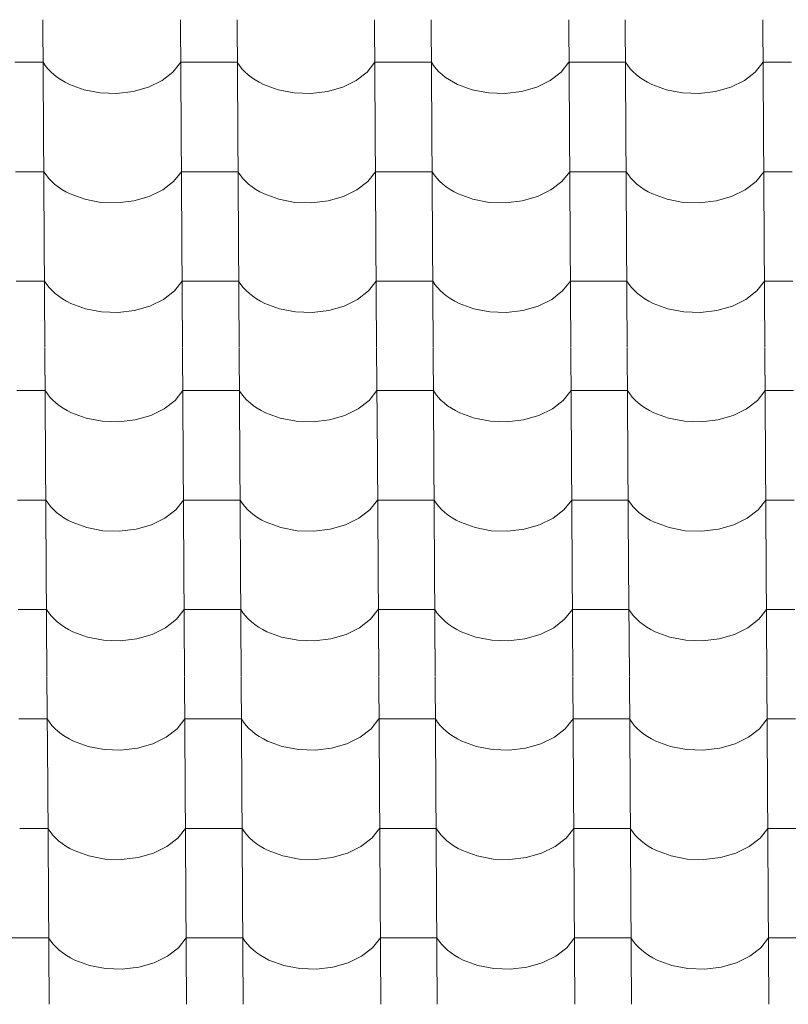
# Model space of a CAD drawing. Header units: millimetres. Extents: x -29001 to 109416, y -1251 to 13451.
# Tile 14 of 163: x -19640 to -18987, y 7544 to 8381. Entities that reach past the tile are written whole.
import ezdxf

# ---------------------------------------------------------------- set-up
doc = ezdxf.new("R2010")
doc.units = ezdxf.units.MM
doc.header["$MEASUREMENT"] = 0
doc.layers.add('POHLED JIŽNÍ_1_Konstrukce - nosné', color=7, linetype='Continuous')
doc.layers.add('POHLED JIŽNÍ_1_Nové_Výplně - Povrchové', color=7, linetype='Continuous')

# ---------------------------------------------------------------- blocks, each defined once
blk = doc.blocks.new('*X1', base_point=(-31394.74, -25864.88))
at = {"layer": 'POHLED JIŽNÍ_1_Nové_Výplně - Povrchové', "color": 21, "linetype": 'Continuous', "lineweight": 20, "true_color": 0xffaaaa}
for p, q in [((-19620.54, 8381.04), (-19619.96, 8288.36)), ((-19503.58, 8381.04), (-19503, 8288.36)), ((-19455.55, 8381.04), (-19454.97, 8288.36)), ((-19338.58, 8381.04), (-19338, 8288.36)), ((-19290.55, 8381.04), (-19289.97, 8288.36)), ((-19173.59, 8381.04), (-19173.01, 8288.36)), ((-19125.55, 8381.04), (-19124.97, 8288.36)), ((-19008.59, 8381.04), (-19008.01, 8288.36)), ((-19620.32, 8344.88), (-19644.33, 8344.88)), ((-19620.32, 8344.88), (-19618.48, 8342.09)), ((-19509.97, 8336.49), (-19503.35, 8344.88)), ((-19479.34, 8344.88), (-19503.35, 8344.88)), ((-19455.32, 8344.88), (-19479.34, 8344.88)), ((-19455.32, 8344.88), (-19453.48, 8342.09)), ((-19344.97, 8336.49), (-19338.36, 8344.88)), ((-19314.34, 8344.88), (-19338.36, 8344.88)), ((-19290.32, 8344.88), (-19314.34, 8344.88)), ((-19290.32, 8344.88), (-19288.48, 8342.09)), ((-19179.98, 8336.49), (-19173.36, 8344.88)), ((-19149.34, 8344.88), (-19173.36, 8344.88)), ((-19125.33, 8344.88), (-19149.34, 8344.88)), ((-19125.33, 8344.88), (-19123.48, 8342.09)), ((-19014.98, 8336.49), (-19008.36, 8344.88)), ((-18984.34, 8344.88), (-19008.36, 8344.88)), ((-19618.48, 8342.09), (-19616.34, 8339.39)), ((-19616.34, 8339.39), (-19613.91, 8336.8)), ((-19613.91, 8336.8), (-19611.22, 8334.34)), ((-19611.22, 8334.34), (-19608.26, 8332.01)), ((-19519.23, 8329.32), (-19509.97, 8336.49)), ((-19453.48, 8342.09), (-19451.34, 8339.39)), ((-19451.34, 8339.39), (-19448.92, 8336.8)), ((-19448.92, 8336.8), (-19446.22, 8334.34)), ((-19446.22, 8334.34), (-19443.26, 8332.01)), ((-19354.24, 8329.32), (-19344.97, 8336.49)), ((-19288.48, 8342.09), (-19286.34, 8339.39)), ((-19286.34, 8339.39), (-19283.92, 8336.8)), ((-19283.92, 8336.8), (-19281.22, 8334.34)), ((-19281.22, 8334.34), (-19278.27, 8332.01)), ((-19189.24, 8329.32), (-19179.98, 8336.49)), ((-19123.48, 8342.09), (-19121.35, 8339.39)), ((-19121.35, 8339.39), (-19118.92, 8336.8)), ((-19118.92, 8336.8), (-19116.23, 8334.34)), ((-19116.23, 8334.34), (-19113.27, 8332.01)), ((-19024.24, 8329.32), (-19014.98, 8336.49)), ((-19608.26, 8332.01), (-19605.06, 8329.83)), ((-19605.06, 8329.83), (-19601.64, 8327.82)), ((-19601.64, 8327.82), (-19598.01, 8325.97)), ((-19598.01, 8325.97), (-19585.53, 8321.4)), ((-19530.68, 8323.73), (-19519.23, 8329.32)), ((-19443.26, 8332.01), (-19440.07, 8329.83)), ((-19440.07, 8329.83), (-19436.64, 8327.82)), ((-19436.64, 8327.82), (-19433.01, 8325.97)), ((-19433.01, 8325.97), (-19420.54, 8321.4)), ((-19365.68, 8323.73), (-19354.24, 8329.32)), ((-19278.27, 8332.01), (-19275.07, 8329.83)), ((-19275.07, 8329.83), (-19271.64, 8327.82)), ((-19271.64, 8327.82), (-19268.01, 8325.97)), ((-19268.01, 8325.97), (-19255.54, 8321.4)), ((-19200.68, 8323.73), (-19189.24, 8329.32)), ((-19113.27, 8332.01), (-19110.07, 8329.83)), ((-19110.07, 8329.83), (-19106.65, 8327.82)), ((-19106.65, 8327.82), (-19103.01, 8325.97)), ((-19103.01, 8325.97), (-19090.54, 8321.4)), ((-19035.68, 8323.73), (-19024.24, 8329.32)), ((-19585.53, 8321.4), (-19571.86, 8318.81)), ((-19571.86, 8318.81), (-19557.68, 8318.34)), ((-19557.68, 8318.34), (-19543.71, 8320.01)), ((-19543.71, 8320.01), (-19530.68, 8323.73)), ((-19420.54, 8321.4), (-19406.86, 8318.81)), ((-19406.86, 8318.81), (-19392.68, 8318.34)), ((-19392.68, 8318.34), (-19378.72, 8320.01)), ((-19378.72, 8320.01), (-19365.68, 8323.73)), ((-19255.54, 8321.4), (-19241.86, 8318.81)), ((-19241.86, 8318.81), (-19227.68, 8318.34)), ((-19227.68, 8318.34), (-19213.72, 8320.01)), ((-19213.72, 8320.01), (-19200.68, 8323.73)), ((-19090.54, 8321.4), (-19076.87, 8318.81)), ((-19076.87, 8318.81), (-19062.69, 8318.34)), ((-19062.69, 8318.34), (-19048.72, 8320.01)), ((-19048.72, 8320.01), (-19035.68, 8323.73)), ((-19619.96, 8288.03), (-19619.38, 8195.35)), ((-19503, 8288.03), (-19502.42, 8195.35)), ((-19454.96, 8288.03), (-19454.38, 8195.35)), ((-19338, 8288.03), (-19337.42, 8195.35)), ((-19289.97, 8288.03), (-19289.39, 8195.35)), ((-19173, 8288.03), (-19172.42, 8195.35)), ((-19124.97, 8288.03), (-19124.39, 8195.35)), ((-19008.01, 8288.03), (-19007.43, 8195.35)), ((-19619.74, 8251.87), (-19643.75, 8251.87)), ((-19619.74, 8251.87), (-19617.89, 8249.08)), ((-19509.39, 8243.48), (-19502.77, 8251.87)), ((-19478.76, 8251.87), (-19502.77, 8251.87)), ((-19454.74, 8251.87), (-19478.76, 8251.87)), ((-19454.74, 8251.87), (-19452.9, 8249.08)), ((-19344.39, 8243.48), (-19337.78, 8251.87)), ((-19313.76, 8251.87), (-19337.78, 8251.87)), ((-19289.74, 8251.87), (-19313.76, 8251.87)), ((-19289.74, 8251.87), (-19287.9, 8249.08)), ((-19179.39, 8243.48), (-19172.78, 8251.87)), ((-19148.76, 8251.87), (-19172.78, 8251.87)), ((-19124.74, 8251.87), (-19148.76, 8251.87)), ((-19124.74, 8251.87), (-19122.9, 8249.08)), ((-19014.4, 8243.48), (-19007.78, 8251.87)), ((-18983.76, 8251.87), (-19007.78, 8251.87)), ((-19617.89, 8249.08), (-19615.76, 8246.38)), ((-19615.76, 8246.38), (-19613.33, 8243.79)), ((-19613.33, 8243.79), (-19610.64, 8241.33)), ((-19518.65, 8236.31), (-19509.39, 8243.48)), ((-19452.9, 8249.08), (-19450.76, 8246.38)), ((-19450.76, 8246.38), (-19448.33, 8243.79)), ((-19448.33, 8243.79), (-19445.64, 8241.33)), ((-19353.66, 8236.31), (-19344.39, 8243.48)), ((-19287.9, 8249.08), (-19285.76, 8246.38)), ((-19285.76, 8246.38), (-19283.34, 8243.79)), ((-19283.34, 8243.79), (-19280.64, 8241.33)), ((-19188.66, 8236.31), (-19179.39, 8243.48)), ((-19122.9, 8249.08), (-19120.76, 8246.38)), ((-19120.76, 8246.38), (-19118.34, 8243.79)), ((-19118.34, 8243.79), (-19115.64, 8241.33)), ((-19023.66, 8236.31), (-19014.4, 8243.48)), ((-19610.64, 8241.33), (-19607.68, 8239)), ((-19607.68, 8239), (-19604.48, 8236.82)), ((-19604.48, 8236.82), (-19601.06, 8234.81)), ((-19601.06, 8234.81), (-19597.42, 8232.96)), ((-19530.1, 8230.72), (-19518.65, 8236.31)), ((-19445.64, 8241.33), (-19442.68, 8239)), ((-19442.68, 8239), (-19439.49, 8236.82)), ((-19439.49, 8236.82), (-19436.06, 8234.81)), ((-19436.06, 8234.81), (-19432.43, 8232.96)), ((-19365.1, 8230.72), (-19353.66, 8236.31)), ((-19280.64, 8241.33), (-19277.69, 8239)), ((-19277.69, 8239), (-19274.49, 8236.82)), ((-19274.49, 8236.82), (-19271.06, 8234.81)), ((-19271.06, 8234.81), (-19267.43, 8232.96)), ((-19200.1, 8230.72), (-19188.66, 8236.31)), ((-19115.64, 8241.33), (-19112.69, 8239)), ((-19112.69, 8239), (-19109.49, 8236.82)), ((-19109.49, 8236.82), (-19106.07, 8234.81)), ((-19106.07, 8234.81), (-19102.43, 8232.96)), ((-19035.1, 8230.72), (-19023.66, 8236.31)), ((-19597.42, 8232.96), (-19584.95, 8228.39)), ((-19584.95, 8228.39), (-19571.28, 8225.8)), ((-19571.28, 8225.8), (-19557.1, 8225.33)), ((-19557.1, 8225.33), (-19543.13, 8227)), ((-19543.13, 8227), (-19530.1, 8230.72)), ((-19432.43, 8232.96), (-19419.96, 8228.39)), ((-19419.96, 8228.39), (-19406.28, 8225.8)), ((-19406.28, 8225.8), (-19392.1, 8225.33)), ((-19392.1, 8225.33), (-19378.13, 8227)), ((-19378.13, 8227), (-19365.1, 8230.72)), ((-19267.43, 8232.96), (-19254.96, 8228.39)), ((-19254.96, 8228.39), (-19241.28, 8225.8)), ((-19241.28, 8225.8), (-19227.1, 8225.33)), ((-19227.1, 8225.33), (-19213.14, 8227)), ((-19213.14, 8227), (-19200.1, 8230.72)), ((-19102.43, 8232.96), (-19089.96, 8228.39)), ((-19089.96, 8228.39), (-19076.29, 8225.8)), ((-19076.29, 8225.8), (-19062.1, 8225.33)), ((-19062.1, 8225.33), (-19048.14, 8227)), ((-19048.14, 8227), (-19035.1, 8230.72)), ((-19619.38, 8195.02), (-19618.8, 8102.34)), ((-19502.42, 8195.02), (-19501.84, 8102.34)), ((-19454.38, 8195.02), (-19453.8, 8102.34)), ((-19337.42, 8195.02), (-19336.84, 8102.34)), ((-19289.39, 8195.02), (-19288.81, 8102.34)), ((-19172.42, 8195.02), (-19171.84, 8102.34)), ((-19124.39, 8195.02), (-19123.81, 8102.34)), ((-19007.43, 8195.02), (-19006.85, 8102.34)), ((-19619.15, 8158.86), (-19643.17, 8158.86)), ((-19619.15, 8158.86), (-19617.31, 8156.07)), ((-19508.81, 8150.48), (-19502.19, 8158.86)), ((-19478.17, 8158.86), (-19502.19, 8158.86)), ((-19454.16, 8158.86), (-19478.17, 8158.86)), ((-19454.16, 8158.86), (-19452.32, 8156.07)), ((-19343.81, 8150.48), (-19337.19, 8158.86)), ((-19313.18, 8158.86), (-19337.19, 8158.86)), ((-19289.16, 8158.86), (-19313.18, 8158.86)), ((-19289.16, 8158.86), (-19287.32, 8156.07)), ((-19178.81, 8150.48), (-19172.2, 8158.86)), ((-19148.18, 8158.86), (-19172.2, 8158.86)), ((-19124.16, 8158.86), (-19148.18, 8158.86)), ((-19124.16, 8158.86), (-19122.32, 8156.07)), ((-19013.81, 8150.48), (-19007.2, 8158.86)), ((-18983.18, 8158.86), (-19007.2, 8158.86)), ((-19617.31, 8156.07), (-19615.17, 8153.37)), ((-19615.17, 8153.37), (-19612.75, 8150.79)), ((-19612.75, 8150.79), (-19610.05, 8148.32)), ((-19518.07, 8143.3), (-19508.81, 8150.48)), ((-19452.32, 8156.07), (-19450.18, 8153.37)), ((-19450.18, 8153.37), (-19447.75, 8150.79)), ((-19447.75, 8150.79), (-19445.06, 8148.32)), ((-19353.07, 8143.3), (-19343.81, 8150.48)), ((-19287.32, 8156.07), (-19285.18, 8153.37)), ((-19285.18, 8153.37), (-19282.76, 8150.79)), ((-19282.76, 8150.79), (-19280.06, 8148.32)), ((-19188.08, 8143.3), (-19178.81, 8150.48)), ((-19122.32, 8156.07), (-19120.18, 8153.37)), ((-19120.18, 8153.37), (-19117.76, 8150.79)), ((-19117.76, 8150.79), (-19115.06, 8148.32)), ((-19023.08, 8143.3), (-19013.81, 8150.48)), ((-19610.05, 8148.32), (-19607.1, 8145.99)), ((-19607.1, 8145.99), (-19603.9, 8143.82)), ((-19603.9, 8143.82), (-19600.48, 8141.8)), ((-19600.48, 8141.8), (-19596.84, 8139.95)), ((-19529.51, 8137.71), (-19518.07, 8143.3)), ((-19445.06, 8148.32), (-19442.1, 8145.99)), ((-19442.1, 8145.99), (-19438.9, 8143.82)), ((-19438.9, 8143.82), (-19435.48, 8141.8)), ((-19435.48, 8141.8), (-19431.85, 8139.95)), ((-19364.52, 8137.71), (-19353.07, 8143.3)), ((-19280.06, 8148.32), (-19277.1, 8145.99)), ((-19277.1, 8145.99), (-19273.91, 8143.82)), ((-19273.91, 8143.82), (-19270.48, 8141.8)), ((-19270.48, 8141.8), (-19266.85, 8139.95)), ((-19199.52, 8137.71), (-19188.08, 8143.3)), ((-19115.06, 8148.32), (-19112.11, 8145.99)), ((-19112.11, 8145.99), (-19108.91, 8143.82)), ((-19108.91, 8143.82), (-19105.48, 8141.8)), ((-19105.48, 8141.8), (-19101.85, 8139.95)), ((-19034.52, 8137.71), (-19023.08, 8143.3)), ((-19596.84, 8139.95), (-19584.37, 8135.38)), ((-19584.37, 8135.38), (-19570.7, 8132.79)), ((-19556.51, 8132.32), (-19542.55, 8133.99)), ((-19542.55, 8133.99), (-19529.51, 8137.71)), ((-19431.85, 8139.95), (-19419.37, 8135.38)), ((-19419.37, 8135.38), (-19405.7, 8132.79)), ((-19391.52, 8132.32), (-19377.55, 8133.99)), ((-19377.55, 8133.99), (-19364.52, 8137.71)), ((-19266.85, 8139.95), (-19254.38, 8135.38)), ((-19254.38, 8135.38), (-19240.7, 8132.79)), ((-19226.52, 8132.32), (-19212.55, 8133.99)), ((-19212.55, 8133.99), (-19199.52, 8137.71)), ((-19101.85, 8139.95), (-19089.38, 8135.38)), ((-19089.38, 8135.38), (-19075.7, 8132.79)), ((-19061.52, 8132.32), (-19047.56, 8133.99)), ((-19047.56, 8133.99), (-19034.52, 8137.71)), ((-19570.7, 8132.79), (-19556.51, 8132.32)), ((-19405.7, 8132.79), (-19391.52, 8132.32)), ((-19240.7, 8132.79), (-19226.52, 8132.32)), ((-19075.7, 8132.79), (-19061.52, 8132.32)), ((-19618.8, 8102.01), (-19618.22, 8009.33)), ((-19501.84, 8102.01), (-19501.26, 8009.33)), ((-19453.8, 8102.01), (-19453.22, 8009.33)), ((-19336.84, 8102.01), (-19336.26, 8009.33)), ((-19288.8, 8102.01), (-19288.22, 8009.33)), ((-19171.84, 8102.01), (-19171.26, 8009.33)), ((-19123.81, 8102.01), (-19123.23, 8009.33)), ((-19006.84, 8102.01), (-19006.26, 8009.33)), ((-19618.57, 8065.85), (-19642.59, 8065.85)), ((-19618.57, 8065.85), (-19616.73, 8063.06)), ((-19616.73, 8063.06), (-19614.59, 8060.36)), ((-19614.59, 8060.36), (-19612.17, 8057.78)), ((-19508.23, 8057.47), (-19501.61, 8065.85)), ((-19477.59, 8065.85), (-19501.61, 8065.85)), ((-19453.58, 8065.85), (-19477.59, 8065.85)), ((-19453.58, 8065.85), (-19451.73, 8063.06)), ((-19451.73, 8063.06), (-19449.6, 8060.36)), ((-19449.6, 8060.36), (-19447.17, 8057.78)), ((-19343.23, 8057.47), (-19336.61, 8065.85)), ((-19312.6, 8065.85), (-19336.61, 8065.85)), ((-19288.58, 8065.85), (-19312.6, 8065.85)), ((-19288.58, 8065.85), (-19286.74, 8063.06)), ((-19286.74, 8063.06), (-19284.6, 8060.36)), ((-19284.6, 8060.36), (-19282.17, 8057.78)), ((-19178.23, 8057.47), (-19171.61, 8065.85)), ((-19147.6, 8065.85), (-19171.61, 8065.85)), ((-19123.58, 8065.85), (-19147.6, 8065.85)), ((-19123.58, 8065.85), (-19121.74, 8063.06)), ((-19121.74, 8063.06), (-19119.6, 8060.36)), ((-19119.6, 8060.36), (-19117.18, 8057.78)), ((-19013.23, 8057.47), (-19006.62, 8065.85)), ((-18982.6, 8065.85), (-19006.62, 8065.85)), ((-19612.17, 8057.78), (-19609.47, 8055.31)), ((-19609.47, 8055.31), (-19606.52, 8052.99)), ((-19606.52, 8052.99), (-19603.32, 8050.81)), ((-19603.32, 8050.81), (-19599.89, 8048.79)), ((-19528.93, 8044.7), (-19517.49, 8050.29)), ((-19517.49, 8050.29), (-19508.23, 8057.47)), ((-19447.17, 8057.78), (-19444.48, 8055.31)), ((-19444.48, 8055.31), (-19441.52, 8052.99)), ((-19441.52, 8052.99), (-19438.32, 8050.81)), ((-19438.32, 8050.81), (-19434.9, 8048.79)), ((-19363.93, 8044.7), (-19352.49, 8050.29)), ((-19352.49, 8050.29), (-19343.23, 8057.47)), ((-19282.17, 8057.78), (-19279.48, 8055.31)), ((-19279.48, 8055.31), (-19276.52, 8052.99)), ((-19276.52, 8052.99), (-19273.32, 8050.81)), ((-19273.32, 8050.81), (-19269.9, 8048.79)), ((-19198.94, 8044.7), (-19187.5, 8050.29)), ((-19187.5, 8050.29), (-19178.23, 8057.47)), ((-19117.18, 8057.78), (-19114.48, 8055.31)), ((-19114.48, 8055.31), (-19111.53, 8052.99)), ((-19111.53, 8052.99), (-19108.33, 8050.81)), ((-19108.33, 8050.81), (-19104.9, 8048.79)), ((-19033.94, 8044.7), (-19022.5, 8050.29)), ((-19022.5, 8050.29), (-19013.23, 8057.47)), ((-19599.89, 8048.79), (-19596.26, 8046.94)), ((-19596.26, 8046.94), (-19583.79, 8042.37)), ((-19583.79, 8042.37), (-19570.11, 8039.78)), ((-19541.97, 8040.98), (-19528.93, 8044.7)), ((-19434.9, 8048.79), (-19431.26, 8046.94)), ((-19431.26, 8046.94), (-19418.79, 8042.37)), ((-19418.79, 8042.37), (-19405.12, 8039.78)), ((-19376.97, 8040.98), (-19363.93, 8044.7)), ((-19269.9, 8048.79), (-19266.27, 8046.94)), ((-19266.27, 8046.94), (-19253.79, 8042.37)), ((-19253.79, 8042.37), (-19240.12, 8039.78)), ((-19211.97, 8040.98), (-19198.94, 8044.7)), ((-19104.9, 8048.79), (-19101.27, 8046.94)), ((-19101.27, 8046.94), (-19088.8, 8042.37)), ((-19088.8, 8042.37), (-19075.12, 8039.78)), ((-19046.98, 8040.98), (-19033.94, 8044.7)), ((-19570.11, 8039.78), (-19555.93, 8039.31)), ((-19555.93, 8039.31), (-19541.97, 8040.98)), ((-19405.12, 8039.78), (-19390.94, 8039.31)), ((-19390.94, 8039.31), (-19376.97, 8040.98)), ((-19240.12, 8039.78), (-19225.94, 8039.31)), ((-19225.94, 8039.31), (-19211.97, 8040.98)), ((-19075.12, 8039.78), (-19060.94, 8039.31)), ((-19060.94, 8039.31), (-19046.98, 8040.98)), ((-19618.22, 8009), (-19617.64, 7916.33)), ((-19501.25, 8009), (-19500.67, 7916.33)), ((-19453.22, 8009), (-19452.64, 7916.33)), ((-19336.26, 8009), (-19335.68, 7916.33)), ((-19288.22, 8009), (-19287.64, 7916.33)), ((-19171.26, 8009), (-19170.68, 7916.33)), ((-19123.22, 8009), (-19122.65, 7916.33)), ((-19006.26, 8009), (-19005.68, 7916.33)), ((-19617.99, 7972.84), (-19642.01, 7972.84)), ((-19617.99, 7972.84), (-19616.15, 7970.05)), ((-19616.15, 7970.05), (-19614.01, 7967.35)), ((-19614.01, 7967.35), (-19611.59, 7964.77)), ((-19507.64, 7964.46), (-19501.03, 7972.84)), ((-19477.01, 7972.84), (-19501.03, 7972.84)), ((-19452.99, 7972.84), (-19477.01, 7972.84)), ((-19452.99, 7972.84), (-19451.15, 7970.05)), ((-19451.15, 7970.05), (-19449.01, 7967.35)), ((-19449.01, 7967.35), (-19446.59, 7964.77)), ((-19342.65, 7964.46), (-19336.03, 7972.84)), ((-19312.01, 7972.84), (-19336.03, 7972.84)), ((-19288, 7972.84), (-19312.01, 7972.84)), ((-19288, 7972.84), (-19286.15, 7970.05)), ((-19286.15, 7970.05), (-19284.02, 7967.35)), ((-19284.02, 7967.35), (-19281.59, 7964.77)), ((-19177.65, 7964.46), (-19171.03, 7972.84)), ((-19147.02, 7972.84), (-19171.03, 7972.84)), ((-19123, 7972.84), (-19147.02, 7972.84)), ((-19123, 7972.84), (-19121.16, 7970.05)), ((-19121.16, 7970.05), (-19119.02, 7967.35)), ((-19119.02, 7967.35), (-19116.6, 7964.77)), ((-19012.65, 7964.46), (-19006.04, 7972.84)), ((-18982.02, 7972.84), (-19006.04, 7972.84)), ((-19611.59, 7964.77), (-19608.89, 7962.3)), ((-19608.89, 7962.3), (-19605.94, 7959.98)), ((-19605.94, 7959.98), (-19602.74, 7957.8)), ((-19602.74, 7957.8), (-19599.31, 7955.78)), ((-19516.91, 7957.29), (-19507.64, 7964.46)), ((-19446.59, 7964.77), (-19443.89, 7962.3)), ((-19443.89, 7962.3), (-19440.94, 7959.98)), ((-19440.94, 7959.98), (-19437.74, 7957.8)), ((-19437.74, 7957.8), (-19434.32, 7955.78)), ((-19351.91, 7957.29), (-19342.65, 7964.46)), ((-19281.59, 7964.77), (-19278.9, 7962.3)), ((-19278.9, 7962.3), (-19275.94, 7959.98)), ((-19275.94, 7959.98), (-19272.74, 7957.8)), ((-19272.74, 7957.8), (-19269.32, 7955.78)), ((-19186.91, 7957.29), (-19177.65, 7964.46)), ((-19116.6, 7964.77), (-19113.9, 7962.3)), ((-19113.9, 7962.3), (-19110.94, 7959.98)), ((-19110.94, 7959.98), (-19107.75, 7957.8)), ((-19107.75, 7957.8), (-19104.32, 7955.78)), ((-19021.92, 7957.29), (-19012.65, 7964.46)), ((-19599.31, 7955.78), (-19595.68, 7953.93)), ((-19595.68, 7953.93), (-19583.21, 7949.36)), ((-19583.21, 7949.36), (-19569.53, 7946.77)), ((-19541.39, 7947.97), (-19528.35, 7951.7)), ((-19528.35, 7951.7), (-19516.91, 7957.29)), ((-19434.32, 7955.78), (-19430.68, 7953.93)), ((-19430.68, 7953.93), (-19418.21, 7949.36)), ((-19418.21, 7949.36), (-19404.54, 7946.77)), ((-19376.39, 7947.97), (-19363.35, 7951.7)), ((-19363.35, 7951.7), (-19351.91, 7957.29)), ((-19269.32, 7955.78), (-19265.69, 7953.93)), ((-19265.69, 7953.93), (-19253.21, 7949.36)), ((-19253.21, 7949.36), (-19239.54, 7946.77)), ((-19211.39, 7947.97), (-19198.36, 7951.7)), ((-19198.36, 7951.7), (-19186.91, 7957.29)), ((-19104.32, 7955.78), (-19100.69, 7953.93)), ((-19100.69, 7953.93), (-19088.22, 7949.36)), ((-19088.22, 7949.36), (-19074.54, 7946.77)), ((-19046.39, 7947.97), (-19033.36, 7951.7)), ((-19033.36, 7951.7), (-19021.92, 7957.29)), ((-19569.53, 7946.77), (-19555.35, 7946.3)), ((-19555.35, 7946.3), (-19541.39, 7947.97)), ((-19404.54, 7946.77), (-19390.35, 7946.3)), ((-19390.35, 7946.3), (-19376.39, 7947.97)), ((-19239.54, 7946.77), (-19225.36, 7946.3)), ((-19225.36, 7946.3), (-19211.39, 7947.97)), ((-19074.54, 7946.77), (-19060.36, 7946.3)), ((-19060.36, 7946.3), (-19046.39, 7947.97)), ((-19617.64, 7915.99), (-19617.06, 7823.32)), ((-19500.67, 7915.99), (-19500.09, 7823.32)), ((-19452.64, 7915.99), (-19452.06, 7823.32)), ((-19335.68, 7915.99), (-19335.1, 7823.32)), ((-19287.64, 7915.99), (-19287.06, 7823.32)), ((-19170.68, 7915.99), (-19170.1, 7823.32)), ((-19122.64, 7915.99), (-19122.06, 7823.32)), ((-19005.68, 7915.99), (-19005.1, 7823.32)), ((-19617.41, 7879.83), (-19641.43, 7879.83)), ((-19617.41, 7879.83), (-19615.57, 7877.04)), ((-19615.57, 7877.04), (-19613.43, 7874.34)), ((-19613.43, 7874.34), (-19611.01, 7871.76)), ((-19507.06, 7871.45), (-19500.45, 7879.83)), ((-19476.43, 7879.83), (-19500.45, 7879.83)), ((-19452.41, 7879.83), (-19476.43, 7879.83)), ((-19452.41, 7879.83), (-19450.57, 7877.04)), ((-19450.57, 7877.04), (-19448.43, 7874.34)), ((-19448.43, 7874.34), (-19446.01, 7871.76)), ((-19342.06, 7871.45), (-19335.45, 7879.83)), ((-19311.43, 7879.83), (-19335.45, 7879.83)), ((-19287.41, 7879.83), (-19311.43, 7879.83)), ((-19287.41, 7879.83), (-19285.57, 7877.04)), ((-19285.57, 7877.04), (-19283.44, 7874.34)), ((-19283.44, 7874.34), (-19281.01, 7871.76)), ((-19177.07, 7871.45), (-19170.45, 7879.83)), ((-19146.43, 7879.83), (-19170.45, 7879.83)), ((-19122.42, 7879.83), (-19146.43, 7879.83)), ((-19122.42, 7879.83), (-19120.58, 7877.04)), ((-19120.58, 7877.04), (-19118.44, 7874.34)), ((-19118.44, 7874.34), (-19116.01, 7871.76)), ((-19012.07, 7871.45), (-19005.45, 7879.83)), ((-18981.44, 7879.83), (-19005.45, 7879.83)), ((-19611.01, 7871.76), (-19608.31, 7869.29)), ((-19608.31, 7869.29), (-19605.35, 7866.97)), ((-19605.35, 7866.97), (-19602.16, 7864.79)), ((-19516.33, 7864.28), (-19507.06, 7871.45)), ((-19446.01, 7871.76), (-19443.31, 7869.29)), ((-19443.31, 7869.29), (-19440.36, 7866.97)), ((-19440.36, 7866.97), (-19437.16, 7864.79)), ((-19351.33, 7864.28), (-19342.06, 7871.45)), ((-19281.01, 7871.76), (-19278.31, 7869.29)), ((-19278.31, 7869.29), (-19275.36, 7866.97)), ((-19275.36, 7866.97), (-19272.16, 7864.79)), ((-19186.33, 7864.28), (-19177.07, 7871.45)), ((-19116.01, 7871.76), (-19113.32, 7869.29)), ((-19113.32, 7869.29), (-19110.36, 7866.97)), ((-19110.36, 7866.97), (-19107.16, 7864.79)), ((-19021.34, 7864.28), (-19012.07, 7871.45)), ((-19602.16, 7864.79), (-19598.73, 7862.77)), ((-19598.73, 7862.77), (-19595.1, 7860.92)), ((-19595.1, 7860.92), (-19582.63, 7856.35)), ((-19540.8, 7854.96), (-19527.77, 7858.69)), ((-19527.77, 7858.69), (-19516.33, 7864.28)), ((-19437.16, 7864.79), (-19433.73, 7862.77)), ((-19433.73, 7862.77), (-19430.1, 7860.92)), ((-19430.1, 7860.92), (-19417.63, 7856.35)), ((-19375.81, 7854.96), (-19362.77, 7858.69)), ((-19362.77, 7858.69), (-19351.33, 7864.28)), ((-19272.16, 7864.79), (-19268.74, 7862.77)), ((-19268.74, 7862.77), (-19265.1, 7860.92)), ((-19265.1, 7860.92), (-19252.63, 7856.35)), ((-19210.81, 7854.96), (-19197.77, 7858.69)), ((-19197.77, 7858.69), (-19186.33, 7864.28)), ((-19107.16, 7864.79), (-19103.74, 7862.77)), ((-19103.74, 7862.77), (-19100.11, 7860.92)), ((-19100.11, 7860.92), (-19087.63, 7856.35)), ((-19045.81, 7854.96), (-19032.78, 7858.69)), ((-19032.78, 7858.69), (-19021.34, 7864.28)), ((-19582.63, 7856.35), (-19568.95, 7853.76)), ((-19568.95, 7853.76), (-19554.77, 7853.29)), ((-19554.77, 7853.29), (-19540.8, 7854.96)), ((-19417.63, 7856.35), (-19403.95, 7853.76)), ((-19403.95, 7853.76), (-19389.77, 7853.29)), ((-19389.77, 7853.29), (-19375.81, 7854.96)), ((-19252.63, 7856.35), (-19238.96, 7853.76)), ((-19238.96, 7853.76), (-19224.77, 7853.29)), ((-19224.77, 7853.29), (-19210.81, 7854.96)), ((-19087.63, 7856.35), (-19073.96, 7853.76)), ((-19073.96, 7853.76), (-19059.78, 7853.29)), ((-19059.78, 7853.29), (-19045.81, 7854.96)), ((-19617.05, 7822.98), (-19616.47, 7730.31)), ((-19500.09, 7822.98), (-19499.51, 7730.31)), ((-19452.06, 7822.98), (-19451.48, 7730.31)), ((-19335.09, 7822.98), (-19334.51, 7730.31)), ((-19287.06, 7822.98), (-19286.48, 7730.31)), ((-19170.1, 7822.98), (-19169.52, 7730.31)), ((-19122.06, 7822.98), (-19121.48, 7730.31)), ((-19005.1, 7822.98), (-19004.52, 7730.31)), ((-19616.83, 7786.82), (-19640.85, 7786.82)), ((-19616.83, 7786.82), (-19614.99, 7784.03)), ((-19614.99, 7784.03), (-19612.85, 7781.34)), ((-19506.48, 7778.44), (-19499.87, 7786.82)), ((-19475.85, 7786.82), (-19499.87, 7786.82)), ((-19451.83, 7786.82), (-19475.85, 7786.82)), ((-19451.83, 7786.82), (-19449.99, 7784.03)), ((-19449.99, 7784.03), (-19447.85, 7781.34)), ((-19341.48, 7778.44), (-19334.87, 7786.82)), ((-19310.85, 7786.82), (-19334.87, 7786.82)), ((-19286.83, 7786.82), (-19310.85, 7786.82)), ((-19286.83, 7786.82), (-19284.99, 7784.03)), ((-19284.99, 7784.03), (-19282.85, 7781.34)), ((-19176.49, 7778.44), (-19169.87, 7786.82)), ((-19145.85, 7786.82), (-19169.87, 7786.82)), ((-19121.84, 7786.82), (-19145.85, 7786.82)), ((-19121.84, 7786.82), (-19119.99, 7784.03)), ((-19119.99, 7784.03), (-19117.86, 7781.34)), ((-19011.49, 7778.44), (-19004.87, 7786.82)), ((-18980.86, 7786.82), (-19004.87, 7786.82)), ((-19612.85, 7781.34), (-19610.42, 7778.75)), ((-19610.42, 7778.75), (-19607.73, 7776.28)), ((-19607.73, 7776.28), (-19604.77, 7773.96)), ((-19604.77, 7773.96), (-19601.57, 7771.78)), ((-19515.75, 7771.27), (-19506.48, 7778.44)), ((-19447.85, 7781.34), (-19445.43, 7778.75)), ((-19445.43, 7778.75), (-19442.73, 7776.28)), ((-19442.73, 7776.28), (-19439.78, 7773.96)), ((-19439.78, 7773.96), (-19436.58, 7771.78)), ((-19350.75, 7771.27), (-19341.48, 7778.44)), ((-19282.85, 7781.34), (-19280.43, 7778.75)), ((-19280.43, 7778.75), (-19277.73, 7776.28)), ((-19277.73, 7776.28), (-19274.78, 7773.96)), ((-19274.78, 7773.96), (-19271.58, 7771.78)), ((-19185.75, 7771.27), (-19176.49, 7778.44)), ((-19117.86, 7781.34), (-19115.43, 7778.75)), ((-19115.43, 7778.75), (-19112.74, 7776.28)), ((-19112.74, 7776.28), (-19109.78, 7773.96)), ((-19109.78, 7773.96), (-19106.58, 7771.78)), ((-19020.75, 7771.27), (-19011.49, 7778.44)), ((-19601.57, 7771.78), (-19598.15, 7769.76)), ((-19598.15, 7769.76), (-19594.52, 7767.91)), ((-19594.52, 7767.91), (-19582.05, 7763.34)), ((-19540.22, 7761.95), (-19527.19, 7765.68)), ((-19527.19, 7765.68), (-19515.75, 7771.27)), ((-19436.58, 7771.78), (-19433.15, 7769.76)), ((-19433.15, 7769.76), (-19429.52, 7767.91)), ((-19429.52, 7767.91), (-19417.05, 7763.34)), ((-19375.23, 7761.95), (-19362.19, 7765.68)), ((-19362.19, 7765.68), (-19350.75, 7771.27)), ((-19271.58, 7771.78), (-19268.16, 7769.76)), ((-19268.16, 7769.76), (-19264.52, 7767.91)), ((-19264.52, 7767.91), (-19252.05, 7763.34)), ((-19210.23, 7761.95), (-19197.19, 7765.68)), ((-19197.19, 7765.68), (-19185.75, 7771.27)), ((-19106.58, 7771.78), (-19103.16, 7769.76)), ((-19103.16, 7769.76), (-19099.52, 7767.91)), ((-19099.52, 7767.91), (-19087.05, 7763.34)), ((-19045.23, 7761.95), (-19032.2, 7765.68)), ((-19032.2, 7765.68), (-19020.75, 7771.27)), ((-19582.05, 7763.34), (-19568.37, 7760.75)), ((-19568.37, 7760.75), (-19554.19, 7760.28)), ((-19554.19, 7760.28), (-19540.22, 7761.95)), ((-19417.05, 7763.34), (-19403.37, 7760.75)), ((-19403.37, 7760.75), (-19389.19, 7760.28)), ((-19389.19, 7760.28), (-19375.23, 7761.95)), ((-19252.05, 7763.34), (-19238.37, 7760.75)), ((-19238.37, 7760.75), (-19224.19, 7760.28)), ((-19224.19, 7760.28), (-19210.23, 7761.95)), ((-19087.05, 7763.34), (-19073.38, 7760.75)), ((-19073.38, 7760.75), (-19059.2, 7760.28)), ((-19059.2, 7760.28), (-19045.23, 7761.95)), ((-19616.47, 7729.97), (-19615.89, 7637.3)), ((-19499.51, 7729.97), (-19498.93, 7637.3)), ((-19451.48, 7729.97), (-19450.9, 7637.3)), ((-19334.51, 7729.97), (-19333.93, 7637.3)), ((-19286.48, 7729.97), (-19285.9, 7637.3)), ((-19169.51, 7729.97), (-19168.94, 7637.3)), ((-19121.48, 7729.97), (-19120.9, 7637.3)), ((-19004.52, 7729.97), (-19003.94, 7637.3)), ((-19616.25, 7693.82), (-19640.26, 7693.82)), ((-19616.25, 7693.82), (-19614.41, 7691.02)), ((-19614.41, 7691.02), (-19612.27, 7688.33)), ((-19505.9, 7685.43), (-19499.28, 7693.82)), ((-19475.27, 7693.82), (-19499.28, 7693.82)), ((-19451.25, 7693.82), (-19475.27, 7693.82)), ((-19451.25, 7693.82), (-19449.41, 7691.02)), ((-19449.41, 7691.02), (-19447.27, 7688.33)), ((-19340.9, 7685.43), (-19334.29, 7693.82)), ((-19310.27, 7693.82), (-19334.29, 7693.82)), ((-19286.25, 7693.82), (-19310.27, 7693.82)), ((-19286.25, 7693.82), (-19284.41, 7691.02)), ((-19284.41, 7691.02), (-19282.27, 7688.33)), ((-19175.9, 7685.43), (-19169.29, 7693.82)), ((-19145.27, 7693.82), (-19169.29, 7693.82)), ((-19121.25, 7693.82), (-19145.27, 7693.82)), ((-19121.25, 7693.82), (-19119.41, 7691.02)), ((-19119.41, 7691.02), (-19117.27, 7688.33)), ((-19010.91, 7685.43), (-19004.29, 7693.82)), ((-18980.27, 7693.82), (-19004.29, 7693.82)), ((-19612.27, 7688.33), (-19609.84, 7685.74)), ((-19609.84, 7685.74), (-19607.15, 7683.28)), ((-19607.15, 7683.28), (-19604.19, 7680.95)), ((-19515.16, 7678.26), (-19505.9, 7685.43)), ((-19447.27, 7688.33), (-19444.85, 7685.74)), ((-19444.85, 7685.74), (-19442.15, 7683.28)), ((-19442.15, 7683.28), (-19439.19, 7680.95)), ((-19350.17, 7678.26), (-19340.9, 7685.43)), ((-19282.27, 7688.33), (-19279.85, 7685.74)), ((-19279.85, 7685.74), (-19277.15, 7683.28)), ((-19277.15, 7683.28), (-19274.2, 7680.95)), ((-19185.17, 7678.26), (-19175.9, 7685.43)), ((-19117.27, 7688.33), (-19114.85, 7685.74)), ((-19114.85, 7685.74), (-19112.15, 7683.28)), ((-19112.15, 7683.28), (-19109.2, 7680.95)), ((-19020.17, 7678.26), (-19010.91, 7685.43)), ((-19604.19, 7680.95), (-19600.99, 7678.77)), ((-19600.99, 7678.77), (-19597.57, 7676.75)), ((-19597.57, 7676.75), (-19593.94, 7674.9)), ((-19593.94, 7674.9), (-19581.46, 7670.33)), ((-19526.61, 7672.67), (-19515.16, 7678.26)), ((-19439.19, 7680.95), (-19436, 7678.77)), ((-19436, 7678.77), (-19432.57, 7676.75)), ((-19432.57, 7676.75), (-19428.94, 7674.9)), ((-19428.94, 7674.9), (-19416.47, 7670.33)), ((-19361.61, 7672.67), (-19350.17, 7678.26)), ((-19274.2, 7680.95), (-19271, 7678.77)), ((-19271, 7678.77), (-19267.57, 7676.75)), ((-19267.57, 7676.75), (-19263.94, 7674.9)), ((-19263.94, 7674.9), (-19251.47, 7670.33)), ((-19196.61, 7672.67), (-19185.17, 7678.26)), ((-19109.2, 7680.95), (-19106, 7678.77)), ((-19106, 7678.77), (-19102.58, 7676.75)), ((-19102.58, 7676.75), (-19098.94, 7674.9)), ((-19098.94, 7674.9), (-19086.47, 7670.33)), ((-19031.61, 7672.67), (-19020.17, 7678.26)), ((-19581.46, 7670.33), (-19567.79, 7667.74)), ((-19567.79, 7667.74), (-19553.61, 7667.27)), ((-19553.61, 7667.27), (-19539.64, 7668.94)), ((-19539.64, 7668.94), (-19526.61, 7672.67)), ((-19416.47, 7670.33), (-19402.79, 7667.74)), ((-19402.79, 7667.74), (-19388.61, 7667.27)), ((-19388.61, 7667.27), (-19374.64, 7668.94)), ((-19374.64, 7668.94), (-19361.61, 7672.67)), ((-19251.47, 7670.33), (-19237.79, 7667.74)), ((-19237.79, 7667.74), (-19223.61, 7667.27)), ((-19223.61, 7667.27), (-19209.65, 7668.94)), ((-19209.65, 7668.94), (-19196.61, 7672.67)), ((-19086.47, 7670.33), (-19072.8, 7667.74)), ((-19072.8, 7667.74), (-19058.61, 7667.27)), ((-19058.61, 7667.27), (-19044.65, 7668.94)), ((-19044.65, 7668.94), (-19031.61, 7672.67)), ((-19615.89, 7636.96), (-19615.31, 7544.29)), ((-19498.93, 7636.96), (-19498.35, 7544.29)), ((-19450.89, 7636.96), (-19450.31, 7544.29)), ((-19333.93, 7636.96), (-19333.35, 7544.29)), ((-19285.9, 7636.96), (-19285.32, 7544.29)), ((-19168.93, 7636.96), (-19168.35, 7544.29)), ((-19120.9, 7636.96), (-19120.32, 7544.29)), ((-19003.94, 7636.96), (-19003.36, 7544.29)), ((-19639.68, 7600.81), (-19663.7, 7600.81)), ((-19615.66, 7600.81), (-19639.68, 7600.81)), ((-19615.66, 7600.81), (-19613.82, 7598.01)), ((-19613.82, 7598.01), (-19611.69, 7595.32)), ((-19505.32, 7592.42), (-19498.7, 7600.81)), ((-19474.68, 7600.81), (-19498.7, 7600.81)), ((-19450.67, 7600.81), (-19474.68, 7600.81)), ((-19450.67, 7600.81), (-19448.83, 7598.01)), ((-19448.83, 7598.01), (-19446.69, 7595.32)), ((-19340.32, 7592.42), (-19333.7, 7600.81)), ((-19309.69, 7600.81), (-19333.7, 7600.81)), ((-19285.67, 7600.81), (-19309.69, 7600.81)), ((-19285.67, 7600.81), (-19283.83, 7598.01)), ((-19283.83, 7598.01), (-19281.69, 7595.32)), ((-19175.32, 7592.42), (-19168.71, 7600.81)), ((-19144.69, 7600.81), (-19168.71, 7600.81)), ((-19120.67, 7600.81), (-19144.69, 7600.81)), ((-19120.67, 7600.81), (-19118.83, 7598.01)), ((-19118.83, 7598.01), (-19116.69, 7595.32)), ((-19010.33, 7592.42), (-19003.71, 7600.81)), ((-18979.69, 7600.81), (-19003.71, 7600.81)), ((-19611.69, 7595.32), (-19609.26, 7592.73)), ((-19609.26, 7592.73), (-19606.57, 7590.27)), ((-19606.57, 7590.27), (-19603.61, 7587.94)), ((-19514.58, 7585.25), (-19505.32, 7592.42)), ((-19446.69, 7595.32), (-19444.26, 7592.73)), ((-19444.26, 7592.73), (-19441.57, 7590.27)), ((-19441.57, 7590.27), (-19438.61, 7587.94)), ((-19349.59, 7585.25), (-19340.32, 7592.42)), ((-19281.69, 7595.32), (-19279.27, 7592.73)), ((-19279.27, 7592.73), (-19276.57, 7590.27)), ((-19276.57, 7590.27), (-19273.62, 7587.94)), ((-19184.59, 7585.25), (-19175.32, 7592.42)), ((-19116.69, 7595.32), (-19114.27, 7592.73)), ((-19114.27, 7592.73), (-19111.57, 7590.27)), ((-19111.57, 7590.27), (-19108.62, 7587.94)), ((-19019.59, 7585.25), (-19010.33, 7592.42)), ((-19603.61, 7587.94), (-19600.41, 7585.76)), ((-19600.41, 7585.76), (-19596.99, 7583.74)), ((-19596.99, 7583.74), (-19593.35, 7581.89)), ((-19593.35, 7581.89), (-19580.88, 7577.32)), ((-19526.02, 7579.66), (-19514.58, 7585.25)), ((-19438.61, 7587.94), (-19435.41, 7585.76)), ((-19435.41, 7585.76), (-19431.99, 7583.74)), ((-19431.99, 7583.74), (-19428.36, 7581.89)), ((-19428.36, 7581.89), (-19415.88, 7577.32)), ((-19361.03, 7579.66), (-19349.59, 7585.25)), ((-19273.62, 7587.94), (-19270.42, 7585.76)), ((-19270.42, 7585.76), (-19266.99, 7583.74)), ((-19266.99, 7583.74), (-19263.36, 7581.89)), ((-19263.36, 7581.89), (-19250.89, 7577.32)), ((-19196.03, 7579.66), (-19184.59, 7585.25)), ((-19108.62, 7587.94), (-19105.42, 7585.76)), ((-19105.42, 7585.76), (-19101.99, 7583.74)), ((-19101.99, 7583.74), (-19098.36, 7581.89)), ((-19098.36, 7581.89), (-19085.89, 7577.32)), ((-19031.03, 7579.66), (-19019.59, 7585.25)), ((-19580.88, 7577.32), (-19567.21, 7574.73)), ((-19567.21, 7574.73), (-19553.02, 7574.26)), ((-19553.02, 7574.26), (-19539.06, 7575.93)), ((-19539.06, 7575.93), (-19526.02, 7579.66)), ((-19415.88, 7577.32), (-19402.21, 7574.73)), ((-19402.21, 7574.73), (-19388.03, 7574.26)), ((-19388.03, 7574.26), (-19374.06, 7575.93)), ((-19374.06, 7575.93), (-19361.03, 7579.66)), ((-19250.89, 7577.32), (-19237.21, 7574.73)), ((-19237.21, 7574.73), (-19223.03, 7574.26)), ((-19223.03, 7574.26), (-19209.07, 7575.93)), ((-19209.07, 7575.93), (-19196.03, 7579.66)), ((-19085.89, 7577.32), (-19072.21, 7574.73)), ((-19072.21, 7574.73), (-19058.03, 7574.26)), ((-19058.03, 7574.26), (-19044.07, 7575.93)), ((-19044.07, 7575.93), (-19031.03, 7579.66))]:
    blk.add_line(p, q, dxfattribs=at)

msp = doc.modelspace()

# ---------------------------------------------------------------- block references
at = {"layer": 'POHLED JIŽNÍ_1_Konstrukce - nosné', "color": 9, "linetype": 'Continuous', "lineweight": 13}
msp.add_blockref('*X1', (-31394.74, -25864.88), dxfattribs=at)

doc.saveas('drawing.dxf')
